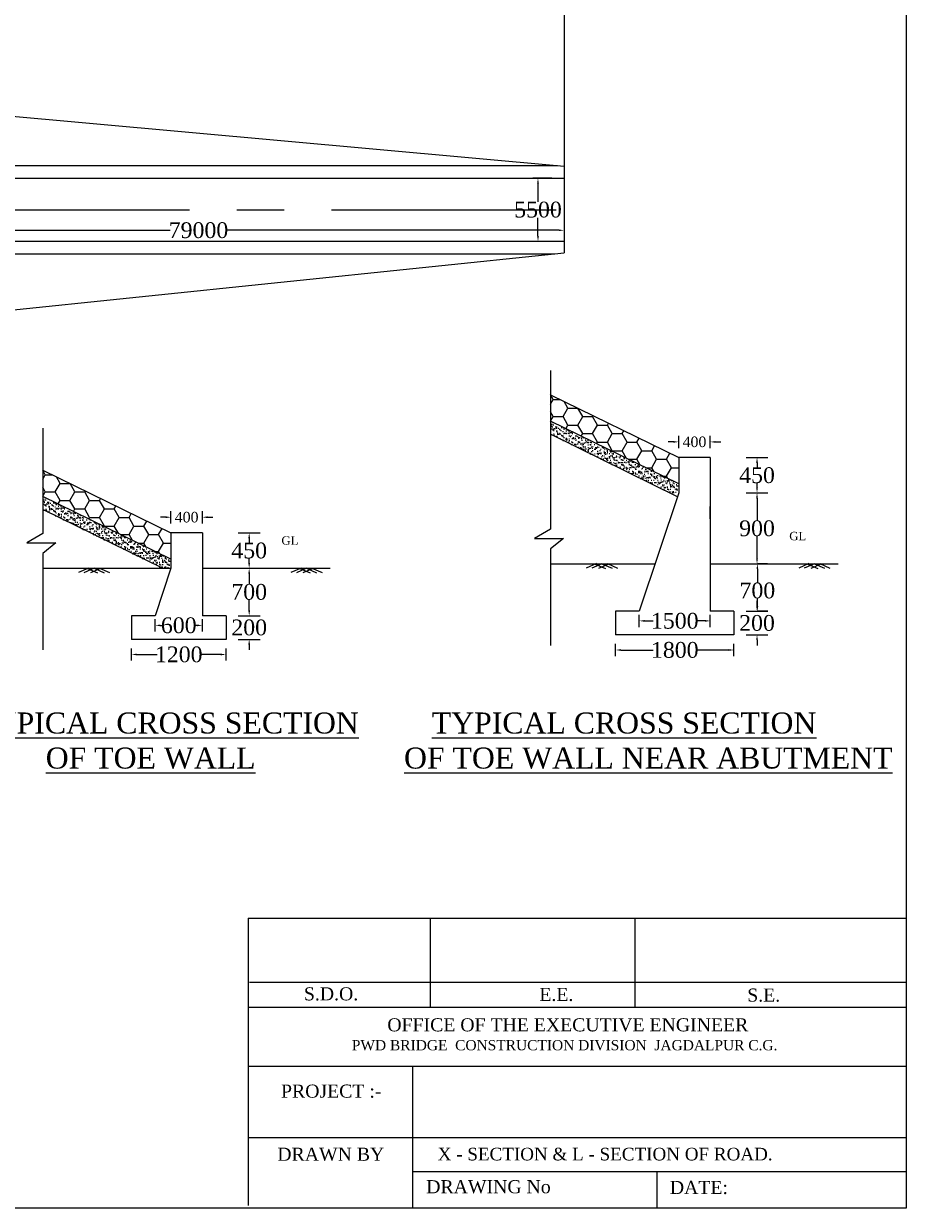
# Model space of a CAD drawing. Header units: millimetres. Extents: x -20529397 to 25259364, y -3207472 to 3138455.
# Tile 4 of 6: x 8979138 to 9063123, y -793794 to -681102. Entities that reach past the tile are written whole.
import ezdxf

# ---------------------------------------------------------------- set-up
doc = ezdxf.new("R2010")
doc.units = ezdxf.units.MM
doc.header["$LTSCALE"] = 60
doc.header["$MEASUREMENT"] = 0
doc.linetypes.add('CENTERX2', pattern=[4, 2.5, -0.5, 0.5, -0.5])
doc.styles.get("Standard").update_dxf_attribs({"font": 'times.ttf'})
doc.styles.add('style1', font='txt.shx', dxfattribs={"height": 1})
doc.dimstyles.get("Standard").update_dxf_attribs({"dimtxt": 400, "dimasz": 215, "dimexe": 0.18, "dimexo": 0.0625, "dimgap": 0.09, "dimtad": 0, "dimtih": 1, "dimtoh": 1, "dimdec": 0, "dimzin": 4, "dimdsep": 46, "dimtxsty": 'Standard', "dimblk": 'OPEN90', "dimcen": 0, "dimadec": 0, "dimazin": 1, "dimtfac": 1, "dimtdec": 0, "dimtix": 1, "dimtofl": 0, "dimtmove": 0, "dimatfit": 3, "dimldrblk": 'OPEN30', "dimfxl": 1, "dimtolj": 1, "dimtzin": 0, "dimarcsym": 0})

# ---------------------------------------------------------------- blocks, each defined once
blk = doc.blocks.new('*D218')
at = {"color": 0, "linetype": 'Continuous', "lineweight": -2, "transparency": 16777216}
for p, q in [((8992643, -728052), (8992143, -728052)), ((8993143, -728052), (8993143, -728052)), ((8996143, -728052), (8996143, -728052)), ((8996643, -728052), (8997143, -728052))]:
    blk.add_line(p, q, dxfattribs=at)
for points in [[(8992643, -727968), (8992643, -728135), (8993143, -728052)], [(8996643, -727968), (8996643, -728135), (8996143, -728052)]]:
    blk.add_solid(points, dxfattribs=at)
at = {"layer": 'Defpoints', "color": 0, "linetype": 'Continuous', "lineweight": -2, "transparency": 16777216}
for p in [(8993143, -728052), (8996143, -728052), (8996143, -728052)]:
    blk.add_point(p, dxfattribs=at)
at = {"color": 0, "linetype": 'Continuous', "transparency": 16777216, "insert": (8994643, -728052), "char_height": 300, "attachment_point": 5}
blk.add_mtext('\\A1;{\\fTimes New Roman|b0|i0|c0|p18;\\H3.33333x;400}', dxfattribs=at)
blk = doc.blocks.new('*D219')
at = {"color": 0, "linetype": 'Continuous', "lineweight": -2, "transparency": 16777216}
for p, q in [((8989393, -741110), (8989393, -741110)), ((8989893, -741110), (8991847, -741110)), ((8997893, -741110), (8995938, -741110)), ((8998393, -741110), (8998393, -741110))]:
    blk.add_line(p, q, dxfattribs=at)
for points in [[(8989893, -741026), (8989893, -741193), (8989393, -741110)], [(8997893, -741026), (8997893, -741193), (8998393, -741110)]]:
    blk.add_solid(points, dxfattribs=at)
at = {"layer": 'Defpoints', "color": 0, "linetype": 'Continuous', "lineweight": -2, "transparency": 16777216}
for p in [(8989393, -741110), (8998393, -741110), (8998393, -741110)]:
    blk.add_point(p, dxfattribs=at)
at = {"color": 0, "linetype": 'Continuous', "transparency": 16777216, "insert": (8993893, -741110), "char_height": 300, "attachment_point": 5}
blk.add_mtext('\\A1;{\\fTimes New Roman|b0|i0|c0|p18;\\H5x;1200}', dxfattribs=at)
blk = doc.blocks.new('*D220')
at = {"color": 0, "linetype": 'Continuous', "lineweight": -2, "transparency": 16777216}
for p, q in [((8991643, -738340), (8991643, -738340)), ((8992143, -738340), (8992318, -738340)), ((8995643, -738340), (8995467, -738340)), ((8996143, -738340), (8996143, -738340))]:
    blk.add_line(p, q, dxfattribs=at)
for points in [[(8992143, -738257), (8992143, -738424), (8991643, -738340)], [(8995643, -738257), (8995643, -738424), (8996143, -738340)]]:
    blk.add_solid(points, dxfattribs=at)
at = {"layer": 'Defpoints', "color": 0, "linetype": 'Continuous', "lineweight": -2, "transparency": 16777216}
for p in [(8991643, -738340), (8996143, -738340), (8996143, -738340)]:
    blk.add_point(p, dxfattribs=at)
at = {"color": 0, "linetype": 'Continuous', "transparency": 16777216, "insert": (8993893, -738340), "char_height": 300, "attachment_point": 5}
blk.add_mtext('\\A1;{\\fTimes New Roman|b0|i0|c0|p18;\\H5x;600}', dxfattribs=at)
blk = doc.blocks.new('*D221')
at = {"color": 0, "linetype": 'Continuous', "lineweight": -2, "transparency": 16777216}
for p, q in [((9000595, -729547), (9000595, -729547)), ((9000595, -730047), (9000595, -730465)), ((9000595, -732410), (9000595, -731991)), ((9000595, -732910), (9000595, -732910))]:
    blk.add_line(p, q, dxfattribs=at)
for points in [[(9000511, -730047), (9000678, -730047), (9000595, -729547)], [(9000511, -732410), (9000678, -732410), (9000595, -732910)]]:
    blk.add_solid(points, dxfattribs=at)
at = {"layer": 'Defpoints', "color": 0, "linetype": 'Continuous', "lineweight": -2, "transparency": 16777216}
for p in [(9000595, -729547), (9000595, -729547), (9000595, -732910)]:
    blk.add_point(p, dxfattribs=at)
at = {"color": 0, "linetype": 'Continuous', "transparency": 16777216, "insert": (9000595, -731228), "char_height": 300, "attachment_point": 5}
blk.add_mtext('\\A1;{\\fTimes New Roman|b0|i0|c0|p18;\\H5x;450}', dxfattribs=at)
blk = doc.blocks.new('*D222')
at = {"color": 0, "linetype": 'Continuous', "lineweight": -2, "transparency": 16777216}
for p, q in [((9000595, -732910), (9000594, -732910)), ((9000594, -733410), (9000594, -734401)), ((9000594, -736922), (9000594, -735931)), ((9000594, -737422), (9000595, -737422))]:
    blk.add_line(p, q, dxfattribs=at)
for points in [[(9000511, -733410), (9000678, -733410), (9000594, -732910)], [(9000511, -736922), (9000678, -736922), (9000594, -737422)]]:
    blk.add_solid(points, dxfattribs=at)
at = {"layer": 'Defpoints', "color": 0, "linetype": 'Continuous', "lineweight": -2, "transparency": 16777216}
for p in [(9000594, -732910), (9000595, -732910), (9000594, -737422)]:
    blk.add_point(p, dxfattribs=at)
at = {"color": 0, "linetype": 'Continuous', "transparency": 16777216, "insert": (9000594, -735166), "char_height": 300, "attachment_point": 5}
blk.add_mtext('\\A1;{\\H5x;700}', dxfattribs=at)
blk = doc.blocks.new('*D223')
at = {"color": 0, "linetype": 'Continuous', "lineweight": -2, "transparency": 16777216}
for p, q in [((9000595, -736922), (9000595, -736422)), ((9000595, -737422), (9000595, -737422)), ((9000595, -739672), (9000595, -739672)), ((9000595, -740172), (9000595, -740672))]:
    blk.add_line(p, q, dxfattribs=at)
for points in [[(9000511, -736922), (9000678, -736922), (9000595, -737422)], [(9000511, -740172), (9000678, -740172), (9000595, -739672)]]:
    blk.add_solid(points, dxfattribs=at)
at = {"layer": 'Defpoints', "color": 0, "linetype": 'Continuous', "lineweight": -2, "transparency": 16777216}
for p in [(9000595, -737422), (9000595, -737422), (9000595, -739672)]:
    blk.add_point(p, dxfattribs=at)
at = {"color": 0, "linetype": 'Continuous', "transparency": 16777216, "insert": (9000595, -738547), "char_height": 300, "attachment_point": 5}
blk.add_mtext('\\A1;{\\H5x;200}', dxfattribs=at)
blk = doc.blocks.new('*D224')
at = {"color": 0, "linetype": 'Continuous', "lineweight": -2, "transparency": 16777216}
for p, q in [((9040966, -720887), (9040466, -720887)), ((9041466, -720887), (9041466, -720887)), ((9044466, -720887), (9044466, -720887)), ((9044966, -720887), (9045466, -720887))]:
    blk.add_line(p, q, dxfattribs=at)
for points in [[(9040966, -720803), (9040966, -720970), (9041466, -720887)], [(9044966, -720803), (9044966, -720970), (9044466, -720887)]]:
    blk.add_solid(points, dxfattribs=at)
at = {"layer": 'Defpoints', "color": 0, "linetype": 'Continuous', "lineweight": -2, "transparency": 16777216}
for p in [(9041466, -720887), (9044466, -720887), (9044466, -720887)]:
    blk.add_point(p, dxfattribs=at)
at = {"color": 0, "linetype": 'Continuous', "transparency": 16777216, "insert": (9042966, -720887), "char_height": 300, "attachment_point": 5}
blk.add_mtext('\\A1;{\\fTimes New Roman|b0|i0|c0|p18;\\H3.33333x;400}', dxfattribs=at)
blk = doc.blocks.new('*D225')
at = {"color": 0, "linetype": 'Continuous', "lineweight": -2, "transparency": 16777216}
for p, q in [((9035466, -740683), (9035466, -740682)), ((9035966, -740683), (9039045, -740683)), ((9046216, -740683), (9043136, -740683)), ((9046716, -740683), (9046716, -740682))]:
    blk.add_line(p, q, dxfattribs=at)
for points in [[(9035966, -740599), (9035966, -740766), (9035466, -740683)], [(9046216, -740599), (9046216, -740766), (9046716, -740683)]]:
    blk.add_solid(points, dxfattribs=at)
at = {"layer": 'Defpoints', "color": 0, "linetype": 'Continuous', "lineweight": -2, "transparency": 16777216}
for p in [(9035466, -740683), (9046716, -740683), (9046716, -740683)]:
    blk.add_point(p, dxfattribs=at)
at = {"color": 0, "linetype": 'Continuous', "transparency": 16777216, "insert": (9041091, -740683), "char_height": 300, "attachment_point": 5}
blk.add_mtext('\\A1;{\\fTimes New Roman|b0|i0|c0|p18;\\H5x;1800}', dxfattribs=at)
blk = doc.blocks.new('*D226')
at = {"color": 0, "linetype": 'Continuous', "lineweight": -2, "transparency": 16777216}
for p, q in [((9037716, -737913), (9037716, -737913)), ((9038216, -737913), (9039045, -737913)), ((9043966, -737913), (9043136, -737913)), ((9044466, -737913), (9044466, -737913))]:
    blk.add_line(p, q, dxfattribs=at)
for points in [[(9038216, -737830), (9038216, -737996), (9037716, -737913)], [(9043966, -737830), (9043966, -737996), (9044466, -737913)]]:
    blk.add_solid(points, dxfattribs=at)
at = {"layer": 'Defpoints', "color": 0, "linetype": 'Continuous', "lineweight": -2, "transparency": 16777216}
for p in [(9037716, -737913), (9044466, -737913), (9044466, -737913)]:
    blk.add_point(p, dxfattribs=at)
at = {"color": 0, "linetype": 'Continuous', "transparency": 16777216, "insert": (9041091, -737913), "char_height": 300, "attachment_point": 5}
blk.add_mtext('\\A1;{\\fTimes New Roman|b0|i0|c0|p18;\\H5x;1500}', dxfattribs=at)
blk = doc.blocks.new('*D227')
at = {"color": 0, "linetype": 'Continuous', "lineweight": -2, "transparency": 16777216}
for p, q in [((9048918, -722382), (9048918, -722382)), ((9048918, -722882), (9048918, -723300)), ((9048918, -725245), (9048918, -724826)), ((9048918, -725745), (9048918, -725745))]:
    blk.add_line(p, q, dxfattribs=at)
for points in [[(9048835, -722882), (9049001, -722882), (9048918, -722382)], [(9048835, -725245), (9049001, -725245), (9048918, -725745)]]:
    blk.add_solid(points, dxfattribs=at)
at = {"layer": 'Defpoints', "color": 0, "linetype": 'Continuous', "lineweight": -2, "transparency": 16777216}
for p in [(9048918, -722382), (9048918, -722382), (9048918, -725745)]:
    blk.add_point(p, dxfattribs=at)
at = {"color": 0, "linetype": 'Continuous', "transparency": 16777216, "insert": (9048918, -724063), "char_height": 300, "attachment_point": 5}
blk.add_mtext('\\A1;{\\fTimes New Roman|b0|i0|c0|p18;\\H5x;450}', dxfattribs=at)
blk = doc.blocks.new('*D228')
at = {"color": 0, "linetype": 'Continuous', "lineweight": -2, "transparency": 16777216}
for p, q in [((9048918, -725745), (9048917, -725745)), ((9048918, -726245), (9048918, -728348)), ((9048918, -731982), (9048918, -729879)), ((9048918, -732482), (9048918, -732482))]:
    blk.add_line(p, q, dxfattribs=at)
for points in [[(9048834, -726245), (9049001, -726245), (9048918, -725745)], [(9048834, -731982), (9049001, -731982), (9048918, -732482)]]:
    blk.add_solid(points, dxfattribs=at)
at = {"layer": 'Defpoints', "color": 0, "linetype": 'Continuous', "lineweight": -2, "transparency": 16777216}
for p in [(9048918, -725745), (9048918, -725745), (9048918, -732482)]:
    blk.add_point(p, dxfattribs=at)
at = {"color": 0, "linetype": 'Continuous', "transparency": 16777216, "insert": (9048918, -729114), "char_height": 300, "attachment_point": 5}
blk.add_mtext('\\A1;{\\fTimes New Roman|b0|i0|c0|p18;\\H5x;900}', dxfattribs=at)
blk = doc.blocks.new('*D229')
at = {"color": 0, "linetype": 'Continuous', "lineweight": -2, "transparency": 16777216}
for p, q in [((9048918, -736495), (9048918, -735995)), ((9048918, -736995), (9048918, -736995)), ((9048918, -739245), (9048918, -739245)), ((9048918, -739745), (9048918, -740245))]:
    blk.add_line(p, q, dxfattribs=at)
for points in [[(9048835, -736495), (9049001, -736495), (9048918, -736995)], [(9048835, -739745), (9049001, -739745), (9048918, -739245)]]:
    blk.add_solid(points, dxfattribs=at)
at = {"layer": 'Defpoints', "color": 0, "linetype": 'Continuous', "lineweight": -2, "transparency": 16777216}
for p in [(9048918, -736995), (9048918, -736995), (9048918, -739245)]:
    blk.add_point(p, dxfattribs=at)
at = {"color": 0, "linetype": 'Continuous', "transparency": 16777216, "insert": (9048918, -738120), "char_height": 300, "attachment_point": 5}
blk.add_mtext('\\A1;{\\H5x;200}', dxfattribs=at)
blk = doc.blocks.new('*D230')
at = {"color": 0, "linetype": 'Continuous', "lineweight": -2, "transparency": 16777216}
for p, q in [((9049930, -732482), (9048951, -732482)), ((9048951, -732982), (9048951, -734265)), ((9048951, -736495), (9048951, -735795)), ((9049956, -736995), (9048951, -736995))]:
    blk.add_line(p, q, dxfattribs=at)
for points in [[(9048868, -732982), (9049035, -732982), (9048951, -732482)], [(9048868, -736495), (9049035, -736495), (9048951, -736995)]]:
    blk.add_solid(points, dxfattribs=at)
at = {"layer": 'Defpoints', "color": 0, "linetype": 'Continuous', "lineweight": -2, "transparency": 16777216}
for p in [(9048951, -732482), (9049930, -732482), (9049956, -736995)]:
    blk.add_point(p, dxfattribs=at)
at = {"color": 0, "linetype": 'Continuous', "transparency": 16777216, "insert": (9048951, -735030), "char_height": 300, "attachment_point": 5}
blk.add_mtext('\\A1;{\\H5x;700}', dxfattribs=at)
blk = doc.blocks.new('*D241')
at = {"color": 0, "linetype": 'Continuous', "lineweight": -2, "ltscale": 2, "transparency": 16777216}
for p, q in [((9029390, -695797), (9027576, -695797)), ((9028076, -696297), (9028076, -698034)), ((9028076, -701297), (9028076, -699560))]:
    blk.add_line(p, q, dxfattribs=at)
for points in [[(9027993, -696297), (9028160, -696297), (9028076, -695797)], [(9027993, -701297), (9028160, -701297), (9028076, -701797)]]:
    blk.add_solid(points, dxfattribs=at)
at = {"layer": 'Defpoints', "color": 0, "linetype": 'Continuous', "lineweight": -2, "ltscale": 2, "transparency": 16777216}
for p in [(9029890, -695797), (9028076, -701797), (9029709, -701797)]:
    blk.add_point(p, dxfattribs=at)
at = {"color": 0, "linetype": 'Continuous', "lineweight": -2, "ltscale": 2, "transparency": 16777216, "insert": (9028076, -698797), "char_height": 500, "attachment_point": 5}
blk.add_mtext('\\A1;{\\H3x;5500}', dxfattribs=at)
blk = doc.blocks.new('*D253')
at = {"color": 0, "linetype": 'Continuous', "lineweight": -2, "ltscale": 2, "transparency": 16777216}
for p, q in [((8960979, -700154), (8960979, -701255)), ((8961479, -700755), (8993083, -700755)), ((9030063, -700755), (8998459, -700755))]:
    blk.add_line(p, q, dxfattribs=at)
for points in [[(8961479, -700672), (8961479, -700838), (8960979, -700755)], [(9030063, -700672), (9030063, -700838), (9030563, -700755)]]:
    blk.add_solid(points, dxfattribs=at)
at = {"layer": 'Defpoints', "color": 0, "linetype": 'Continuous', "lineweight": -2, "ltscale": 2, "transparency": 16777216}
for p in [(8960979, -699654), (9030563, -699654), (9030563, -700755)]:
    blk.add_point(p, dxfattribs=at)
at = {"color": 0, "linetype": 'Continuous', "lineweight": -2, "ltscale": 2, "transparency": 16777216, "insert": (8995771, -700755), "char_height": 500, "attachment_point": 5}
blk.add_mtext('\\A1;{\\H3x;79000}', dxfattribs=at)

msp = doc.modelspace()

# ---------------------------------------------------------------- hatches: boundary and pattern name
at = {"linetype": 'Continuous'}
h = msp.add_hatch(dxfattribs=at)
h.set_pattern_fill('HONEY', color=256, scale=7500)
h.set_pattern_definition([(0, (-7273139.1, 1646585.1), (1406.25, 811.898816), [937.5, -1875]), (120, (-7273139.1, 1646585.1), (-1406.25, 811.898816), [937.5, -1875]), (60, (-7273139.1, 1646585.1), (3e-13, 1623.797632), [-1875, 937.5])])
h.paths.add_polyline_path([(9029267.4, -716410.8), (9029267.4, -718912.6), (9041465.8, -724885.9), (9041465.8, -722381.9)])
h = msp.add_hatch(dxfattribs=at)
h.set_pattern_fill('AR-SAND', color=256, scale=225)
h.set_pattern_definition([(37.5, (-7273139.06, 1646585.14), (-14.1735056, 433.535348), [0, -342, 0, -382.5, 0, -365.625]), (7.5, (-7273139.06, 1646585.14), (398.199759, 634.982865), [0, -184.5, 0, -308.25, 0, -118.125]), (327.5, (-7273415.8, 1646585.14), (700.681919, 1.273287), [0, -112.5, 0, -405, 0, -528.75]), (317.5, (-7273415.8, 1646585.14), (676.378486, 197.477002), [0, -56.25, 0, -265.5, 0, -303.75])])
h.paths.add_polyline_path([(9029267.4, -718912.6), (9029267.4, -720165.2), (9040661.4, -725744.6), (9041465.8, -725744.6), (9041465.8, -724885.9)])
h = msp.add_hatch(dxfattribs=at)
h.set_pattern_fill('HONEY', color=256, scale=7500)
h.set_pattern_definition([(0, (-7321462.3, 1639420.1), (1406.25, 811.898816), [937.5, -1875]), (120, (-7321462.3, 1639420.1), (-1406.25, 811.898816), [937.5, -1875]), (60, (-7321462.3, 1639420.1), (3e-13, 1623.797632), [-1875, 937.5])])
h.paths.add_polyline_path([(8980944.2, -723575.8), (8980944.2, -726077.6), (8993142.5, -732050.9), (8993142.5, -729546.9)])
h = msp.add_hatch(dxfattribs=at)
h.set_pattern_fill('AR-SAND', color=256, scale=225)
h.set_pattern_definition([(37.5, (-7321462.3, 1639420.12), (-14.1735056, 433.535348), [0, -342, 0, -382.5, 0, -365.625]), (7.5, (-7321462.3, 1639420.1), (398.199759, 634.982865), [0, -184.5, 0, -308.25, 0, -118.125]), (327.5, (-7321739.06, 1639420.12), (700.681919, 1.273287), [0, -112.5, 0, -405, 0, -528.75]), (317.5, (-7321739.06, 1639420.1), (676.378486, 197.477002), [0, -56.25, 0, -265.5, 0, -303.75])])
h.paths.add_polyline_path([(8980944.2, -726077.6), (8980944.2, -727330.2), (8992338.2, -732909.6), (8993142.5, -732909.6), (8993142.5, -732050.9)])

# ---------------------------------------------------------------- linework, layer by layer
at = {"lineweight": 5}
for p, q in [((9063123.2, -600358.7), (9063123.2, -793794.3)), ((9063123.2, -793794.3), (8764641.5, -793794.3))]:
    msp.add_line(p, q, dxfattribs=at)
at = {"linetype": 'Continuous', "lineweight": -2, "ltscale": 2}
for p, q in [((9030563.5, -658928.4), (9030563.5, -702904.9)), ((8960978.5, -688367.1), (9030563.5, -694654.7)), ((8964238.9, -709779.3), (9030563.5, -702904.9))]:
    msp.add_line(p, q, dxfattribs=at)
at = {"linetype": 'Continuous'}
for p, q in [((8960977.2, -694597.2), (9029926.6, -694597.2)), ((8960978.5, -702997.2), (9029672.8, -702997.2)), ((9029267.4, -714084.2), (9029267.4, -729178.1)), ((8980944.2, -719592.9), (8980944.2, -729605.4)), ((9041465.8, -721471.8), (9041465.8, -720301.6)), ((9044465.8, -721471.8), (9044465.8, -720301.6)), ((9041465.8, -722381.9), (9041465.8, -725744.6)), ((9044465.8, -722381.9), (9041465.8, -722381.9)), ((9044465.8, -722381.9), (9044465.8, -736994.6)), ((9047879.1, -722381.9), (9049956.2, -722381.9)), ((9041465.8, -725744.6), (9037715.8, -736994.6)), ((9047879.1, -725744.6), (9049956.2, -725744.6)), ((8993142.5, -728636.8), (8993142.5, -727466.6)), ((8996142.5, -728636.8), (8996142.5, -727466.6)), ((9044465.8, -728209.6), (9044465.8, -727039.4)), ((8980944.2, -729605.4), (8979432.2, -730492.6)), ((8993142.5, -729546.9), (8993142.5, -732909.6)), ((8996142.5, -729546.9), (8993142.5, -729546.9)), ((8996142.5, -729546.9), (8996142.5, -737421.9)), ((8999555.9, -729546.9), (9001632.9, -729546.9)), ((9029267.4, -729178.1), (9027755.4, -730065.3)), ((9027755.4, -730065.3), (9030518.1, -730065.3)), ((9030518.1, -730065.3), (9029267.4, -731070.8)), ((8979432.2, -730492.6), (8982194.9, -730492.6)), ((8982194.9, -730492.6), (8980944.2, -731498)), ((9029267.4, -731070.8), (9029267.4, -740240.7)), ((8980944.2, -731498), (8980944.2, -740668)), ((9029267.4, -732482.4), (9039219.9, -732482.4)), ((9044465.8, -732482.4), (9056638.1, -732482.4)), ((8980944.2, -732909.6), (8993142.5, -732909.6)), ((8993142.5, -732909.6), (8991642.5, -737421.9)), ((8996142.5, -732909.6), (9008314.9, -732909.6)), ((9037715.8, -736994.6), (9035465.8, -736994.6)), ((9035465.8, -736994.6), (9035465.8, -739244.6)), ((9046715.8, -736994.6), (9044465.8, -736994.6)), ((9046715.8, -736994.6), (9046715.8, -739244.6)), ((9047879.1, -736994.6), (9049956.2, -736994.6)), ((8991642.5, -737421.9), (8989392.5, -737421.9)), ((8989392.5, -737421.9), (8989392.5, -739671.9)), ((8991642.5, -738925.4), (8991642.5, -737755.2)), ((8998392.5, -737421.9), (8996142.5, -737421.9)), ((8996142.5, -738925.4), (8996142.5, -737755.2)), ((8998392.5, -737421.9), (8998392.5, -739671.9)), ((8999555.9, -737421.9), (9001632.9, -737421.9)), ((9037715.8, -738498.2), (9037715.8, -737328)), ((9044465.8, -738498.2), (9044465.8, -737328)), ((9046715.8, -739244.6), (9035465.8, -739244.6)), ((9047879.1, -739244.6), (9049956.2, -739244.6)), ((8998392.5, -739671.9), (8989392.5, -739671.9)), ((8999555.9, -739671.9), (9001632.9, -739671.9)), ((9035465.8, -741267.7), (9035465.8, -740097.5)), ((9046715.8, -741267.7), (9046715.8, -740097.5)), ((8989392.5, -741694.9), (8989392.5, -740524.7)), ((8998392.5, -741694.9), (8998392.5, -740524.7))]:
    msp.add_line(p, q, dxfattribs=at)
at = {"linetype": 'Continuous', "ltscale": 500}
for p, q in [((8960977.2, -695797.2), (9030563.5, -695797.2)), ((8960978.5, -701797.2), (9030563.5, -701797.2))]:
    msp.add_line(p, q, dxfattribs=at)
at = {"linetype": 'CENTERX2', "ltscale": 150}
msp.add_line((8900427.2, -698797.2), (9029799.7, -698797.2), dxfattribs=at)
for p, q in [((9033635.1, -732464.7), (9032672.8, -732889.5)), ((9034156.5, -732482.4), (9033194.3, -732907.2)), ((9034156.5, -732482.4), (9035118.7, -732907.2)), ((9034677.9, -732464.7), (9035640.2, -732889.5)), ((9053849.8, -732464.7), (9052887.6, -732889.5)), ((9054371.2, -732482.4), (9053409, -732907.2)), ((9054371.2, -732482.4), (9055333.5, -732907.2)), ((9054892.7, -732464.7), (9055854.9, -732889.5)), ((8985311.8, -732891.9), (8984349.6, -733316.8)), ((8985833.3, -732909.6), (8984871, -733334.5)), ((8985206.8, -732930.9), (8986169, -733355.8)), ((8986459.8, -732930.9), (8985497.5, -733355.8)), ((8985833.3, -732909.6), (8986795.5, -733334.5)), ((8986354.7, -732891.9), (8987316.9, -733316.8)), ((9005526.6, -732891.9), (9004564.3, -733316.8)), ((9006048, -732909.6), (9005085.8, -733334.5)), ((9005421.5, -732930.9), (9006383.7, -733355.8)), ((9006674.5, -732930.9), (9005712.3, -733355.8)), ((9006048, -732909.6), (9007010.2, -733334.5)), ((9006569.4, -732891.9), (9007531.6, -733316.8)), ((9033530, -732503.7), (9034492.2, -732928.5)), ((9034783, -732503.7), (9033820.8, -732928.5)), ((9053744.7, -732503.7), (9054707, -732928.5)), ((9054997.7, -732503.7), (9054035.5, -732928.5)), ((9000505.6, -766186.2, -27000), (9063123.2, -766186.2, -27000)), ((9000505.6, -766186.2, -27000), (9000505.6, -793524.3, -27000)), ((9017810.5, -766186.2, -27000), (9017810.5, -774660.2, -27000)), ((9037290.6, -766186.2, -27000), (9037290.6, -774660.2, -27000)), ((9000630, -772283.6, -27000), (9063123.2, -772283.6, -27000)), ((9000505.6, -774660.2, -27000), (9063123.2, -774660.2, -27000)), ((9000505.6, -780279.4, -27000), (9016123.6, -780279.4, -27000)), ((9016123.6, -780279.4, -54000), (9016123.6, -793524.3, -54000)), ((9016123.6, -780279.4, -27000), (9063123.2, -780279.4, -27000)), ((9016123.6, -780279.4, -27000), (9016123.6, -793794.3, -27000)), ((9000505.6, -787044.4, -26240.8), (9016123.6, -787044.4, -20471.7)), ((9016123.6, -787044.4, -17174.2), (9063123.2, -787044.4, 187)), ((9016123.6, -790284.4, -27000), (9063123.2, -790284.4, -27000)), ((9039370.2, -790284.4, -27000), (9039370.2, -793794.3, -27000))]:
    msp.add_line(p, q)
at = {"linetype": 'Continuous'}
for points in [[(9029267.4, -716410.8), (9041465.8, -722381.9)], [(9041465.8, -724885.9), (9029267.4, -718912.6)], [(9041343, -726113), (9029267.4, -720165.2)], [(8980944.2, -723575.8), (8993142.5, -729546.9)], [(8993142.5, -732050.9), (8980944.2, -726077.6)], [(8992338.2, -732909.6), (8980944.2, -727330.2)]]:
    msp.add_lwpolyline(points, dxfattribs=at)

# ---------------------------------------------------------------- texts
at = {"attachment_point": 1, "style": 'style1'}
for s, insert, char_height in [('{\\fTimes New Roman|b0|i0|c0|p18;\\H0.30864x;GL\\H3.24x;                         }', (9003663.3, -729869.7), 2592), ('{\\fTimes New Roman|b0|i0|c0|p18;\\H0.30864x;GL\\H3.24x;                         }', (9051986.6, -729442.5), 2592), ('{\\fTimes New Roman|b0|i0|c0|p18;\\H0.96451x;\\LTYPICAL CROSS SECTION\\l \\P         \\LOF TOE WALL\\l    \\H1.0368x;                   }', (8974438, -746626.4), 2073.6), ('{\\fTimes New Roman|b0|i0|c0|p18;\\H0.72338x;      \\H1.33333x;\\LTYPICAL CROSS SECTION\\l \\P \\LOF TOE WALL NEAR ABUTMENT\\H0.75x;\\l  \\H1.3824x;                    }', (9014572.4, -746626.4), 2073.6), ('{\\fTimes New Roman|b0|i0|c0|p18;S.D.O.                         }', (9005800.4, -772769.5), 1244.16), ('{\\fTimes New Roman|b0|i0|c0|p18;E.E.                         }', (9028206.8, -772824.2, -27000), 1244.16), ('{\\fTimes New Roman|b0|i0|c0|p18;S.E.                         }', (9047987.5, -772887.2, -27000), 1244.16), ('{\\fTimes New Roman|b0|i0|c0|p18;                      OFFICE OF THE EXECUTIVE ENGINEER \\P       \\H0.7813x;          PWD BRIDGE  CONSTRUCTION DIVISION  JAGDALPUR C.G. \\H1.28x;  }', (9003403.7, -775716.9, -48600), 1244.16), ('{\\fTimes New Roman|b0|i0|c0|p18;PROJECT :-                       }', (9003625, -782023.9, -54000), 1244.16), ('{\\fTimes New Roman|b0|i0|c0|p18;DRAWN BY                        }', (9003271.1, -788029.3), 1244.16), ('{\\fTimes New Roman|b0|i0|c0|p18;\\H0.7716x;X - SECTION & L - SECTION OF ROAD.\\H1.296x;                    }', (9018532, -788036.9, -27000), 1555.2), ('{\\fTimes New Roman|b0|i0|c0|p18;DRAWING No                      }', (9017439.8, -791117, -27000), 1244.16), ('{\\fTimes New Roman|b0|i0|c0|p18;DATE:                       }', (9040621.3, -791190.6), 1244.16)]:
    msp.add_mtext(s, dxfattribs=dict(at, insert=insert, char_height=char_height))

# ---------------------------------------------------------------- dimensions: what is measured, and where the dimension line sits
at = {"linetype": 'Continuous', "lineweight": -2, "ltscale": 2}
dim = msp.add_linear_dim(base=(9028076.3, -701797.2), p1=(9029890.4, -695797.2), p2=(9029709, -701797.2), angle=90, text='{\\H3x;5500}', dimstyle='Standard', override={"dimtxt": 500, "dimasz": 500, "dimexe": 500, "dimexo": 500, "dimse2": 1, "dimfxl": 300}, dxfattribs=at)
dim.commit()
dim.dimension.update_dxf_attribs({"geometry": '*D241', "text_midpoint": (9028076.3, -698797.2)})
dim = msp.add_linear_dim(base=(9030563.5, -700754.9), p1=(8960978.5, -699654.1), p2=(9030563.5, -699654.1), text='{\\H3x;79000}', dimstyle='Standard', override={"dimtxt": 500, "dimasz": 500, "dimexe": 500, "dimexo": 500, "dimse2": 1, "dimfxl": 300}, dxfattribs=at)
dim.commit()
dim.dimension.update_dxf_attribs({"geometry": '*D253', "text_midpoint": (8995771, -700754.9)})
at = {"linetype": 'Continuous'}
for base, p1, p2, text, picture, middle in [((9044465.8, -720886.7), (9041465.8, -720886.7), (9044465.8, -720886.7), '{\\fTimes New Roman|b0|i0|c0|p18;\\H3.33333x;400}', '*D224', (9042965.8, -720886.7)), ((8996142.5, -728051.7), (8993142.5, -728051.7), (8996142.5, -728051.7), '{\\fTimes New Roman|b0|i0|c0|p18;\\H3.33333x;400}', '*D218', (8994642.5, -728051.7)), ((8996142.5, -738340.3), (8991642.5, -738340.3), (8996142.5, -738340.3), '{\\fTimes New Roman|b0|i0|c0|p18;\\H5x;600}', '*D220', (8993892.5, -738340.3)), ((9044465.8, -737913.1), (9037715.8, -737913.1), (9044465.8, -737913.1), '{\\fTimes New Roman|b0|i0|c0|p18;\\H5x;1500}', '*D226', (9041090.8, -737913.1)), ((8998392.5, -741109.8), (8989392.5, -741109.8), (8998392.5, -741109.8), '{\\fTimes New Roman|b0|i0|c0|p18;\\H5x;1200}', '*D219', (8993892.5, -741109.8)), ((9046715.8, -740682.6), (9035465.8, -740682.6), (9046715.8, -740682.6), '{\\fTimes New Roman|b0|i0|c0|p18;\\H5x;1800}', '*D225', (9041090.8, -740682.6))]:
    dim = msp.add_linear_dim(base=base, p1=p1, p2=p2, text=text, dimstyle='Standard', override={"dimtxt": 300, "dimasz": 500, "dimfxl": 300}, dxfattribs=at)
    dim.commit()
    dim.dimension.update_dxf_attribs({"geometry": picture, "text_midpoint": middle})
for base, p1, p2, text, picture, middle in [((9048918, -722381.9), (9048918, -725744.6), (9048918, -722381.9), '{\\fTimes New Roman|b0|i0|c0|p18;\\H5x;450}', '*D227', (9048918, -724063.2)), ((9048917.7, -725744.6), (9048917.7, -732482.4), (9048918, -725744.6), '{\\fTimes New Roman|b0|i0|c0|p18;\\H5x;900}', '*D228', (9048917.7, -729113.5)), ((9000594.8, -729546.9), (9000594.8, -732909.6), (9000594.8, -729546.9), '{\\fTimes New Roman|b0|i0|c0|p18;\\H5x;450}', '*D221', (9000594.8, -731228.3)), ((9000594.4, -732909.6), (9000594.4, -737421.9), (9000594.8, -732909.6), '{\\H5x;700}', '*D222', (9000594.4, -735165.8)), ((9000594.8, -737421.9), (9000594.8, -739671.9), (9000594.8, -737421.9), '{\\H5x;200}', '*D223', (9000594.8, -738546.9)), ((9048918, -736994.6), (9048918, -739244.6), (9048918, -736994.6), '{\\H5x;200}', '*D229', (9048918, -738119.6))]:
    dim = msp.add_linear_dim(base=base, p1=p1, p2=p2, angle=90, text=text, dimstyle='Standard', override={"dimtxt": 300, "dimasz": 500, "dimfxl": 300}, dxfattribs=at)
    dim.commit()
    dim.dimension.update_dxf_attribs({"geometry": picture, "text_midpoint": middle})
dim = msp.add_linear_dim(base=(9048951.2, -732482.4), p1=(9049956.2, -736994.6), p2=(9049930.4, -732482.4), angle=90, text='{\\H5x;700}', dimstyle='Standard', override={"dimtxt": 300, "dimasz": 500, "dimfxl": 300}, dxfattribs=at)
dim.commit()
dim.dimension.update_dxf_attribs({"geometry": '*D230', "text_midpoint": (9048951.2, -735030.1), "dimtype": 160})

doc.saveas('drawing.dxf')
